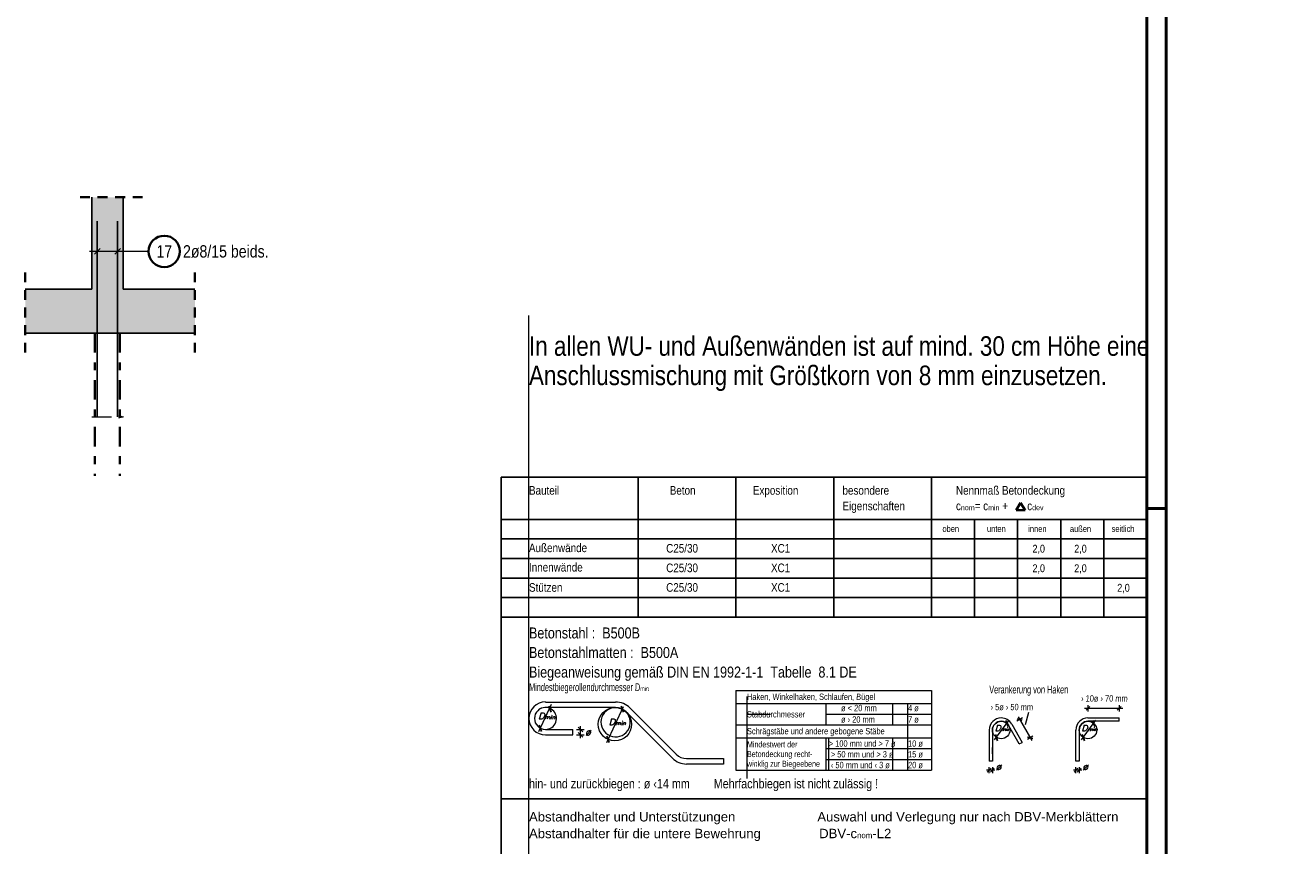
# Model space of a CAD drawing. Header units: millimetres. Extents: x -20 to 84, y 0 to 50.
# Tile 21 of 22: x 68 to 84, y 11 to 21. Entities that reach past the tile are written whole.
import ezdxf
from ezdxf.enums import TextEntityAlignment as Align

# ---------------------------------------------------------------- set-up
doc = ezdxf.new("R2010")
doc.units = ezdxf.units.MM
doc.linetypes.add('DASHDOT', pattern=[1, 0.5, -0.25, 0, -0.25])
doc.linetypes.add('HIDDEN', pattern=[0.375, 0.25, -0.125])
doc.layers.add('Schraffuren', color=7, linetype='Continuous', lineweight=20)
doc.styles.add('Arial', font='arial.ttf')
doc.styles.add('Arial Narrow', font='ARIALN.TTF')
doc.styles.add('Italic', font='Italic', dxfattribs={"width": 1.15})
doc.styles.add('msoutlook', font='msoutlook', dxfattribs={"width": 0.7, "oblique": 1.570796})

msp = doc.modelspace()

# ---------------------------------------------------------------- hatches: boundary and pattern name
at = {"layer": 'Schraffuren', "lineweight": 13, "true_color": 0xd7ffd7}
for points in [[(68.767221, 17.650879), (69.167221, 17.650879), (69.167221, 18.828129), (68.767221, 18.828129)], [(67.917659, 17.090894), (70.085271, 17.090894), (70.085271, 17.650879), (67.917659, 17.650879)]]:
    msp.add_hatch(color=254, dxfattribs=at).paths.add_polyline_path(points)

# ---------------------------------------------------------------- linework, layer by layer
at = {"color": 4, "linetype": 'Continuous', "lineweight": 50}
for p, q in [((82.5, 0), (82.5, 42.05)), ((82.25, 0.25), (82.25, 41.8))]:
    msp.add_line(p, q, dxfattribs=at)
at = {"color": 3, "linetype": 'Continuous', "lineweight": 25}
for p, q in [((82.25, 15.247881), (82.25, 19.448297)), ((74, 13.459069), (74, 15.247881)), ((74, 15.247881), (82.25, 15.247881)), ((75.75, 15.247881), (75.75, 13.459069)), ((77, 15.247881), (77, 13.459069)), ((78.25, 15.247881), (78.25, 13.459069)), ((79.5, 15.247881), (79.5, 13.459069)), ((82.25, 15.247881), (82.25, 13.459069)), ((74, 14.709069), (82.25, 14.709069)), ((80.05, 14.709069), (80.05, 13.459069)), ((80.6, 14.709069), (80.6, 13.459069)), ((81.15, 14.709069), (81.15, 13.459069)), ((81.7, 14.709069), (81.7, 13.459069)), ((82.25, 14.709069), (82.25, 13.459069)), ((74, 14.459069), (82.25, 14.459069)), ((74, 14.209069), (82.25, 14.209069)), ((74, 13.959069), (82.25, 13.959069)), ((74, 13.709069), (82.25, 13.709069)), ((74, 13.459069), (74, 8.465)), ((74, 13.459069), (82.25, 13.459069)), ((82.25, 8.465), (82.25, 13.459069)), ((74.636711, 12.244123), (74.607689, 12.323859)), ((75.561485, 12.243255), (75.532464, 12.32299)), ((81.474947, 12.270987), (81.522947, 12.318987)), ((81.872875, 12.270987), (81.920875, 12.318987)), ((80.448388, 12.140386), (80.477409, 12.06065)), ((80.593343, 12.159929), (80.658811, 12.141987)), ((81.557175, 12.140386), (81.586196, 12.06065)), ((74.48551, 12.078696), (74.514531, 11.998961)), ((75.041457, 11.994202), (74.981457, 12.054202)), ((75.041457, 11.924202), (74.981457, 11.984202)), ((75.351294, 11.937939), (75.380315, 11.858203)), ((80.315395, 11.960502), (80.344417, 11.880767)), ((80.726454, 11.92632), (80.791922, 11.908379)), ((81.424182, 11.960502), (81.453204, 11.880767)), ((80.259555, 11.528189), (80.211555, 11.480189)), ((80.253555, 11.480189), (80.301555, 11.528189)), ((81.368342, 11.528189), (81.320342, 11.480189)), ((81.362342, 11.480189), (81.410342, 11.528189)), ((74, 11.138194), (82.25, 11.138194))]:
    msp.add_line(p, q, dxfattribs=at)
at = {"color": 2, "linetype": 'HIDDEN', "lineweight": 35, "ltscale": 0.5}
for p, q in [((69.417221, 18.828129), (68.517221, 18.828129)), ((67.917659, 16.840894), (67.917659, 17.900894)), ((70.085271, 16.840894), (70.085271, 17.900894))]:
    msp.add_line(p, q, dxfattribs=at)
at = {"color": 3, "linetype": 'Continuous', "lineweight": 25, "ltscale": 0.5}
for p, q in [((68.837221, 16.020468), (68.837221, 18.520468)), ((69.097221, 16.020468), (69.097221, 18.520468)), ((68.801866, 18.099869), (68.872576, 18.170579)), ((69.061866, 18.099869), (69.132576, 18.170579))]:
    msp.add_line(p, q, dxfattribs=at)
at = {"color": 5, "linetype": 'Continuous', "lineweight": 18, "ltscale": 0.5}
for p, q in [((68.837221, 17.985224), (68.837221, 18.285224)), ((69.097221, 17.985224), (69.097221, 18.285224)), ((69.197221, 18.135224), (68.737221, 18.135224)), ((69.493271, 18.135224), (69.197221, 18.135224))]:
    msp.add_line(p, q, dxfattribs=at)
at = {"color": 9, "linetype": 'Continuous', "lineweight": 0}
for p, q in [((74.354747, 7.35), (74.354747, 17.315944)), ((77.139623, 12.444265), (77.139623, 12.356689)), ((77.139623, 12.356689), (77.139623, 12.081689)), ((79.198223, 11.504189), (79.198223, 12.356689)), ((77.139623, 12.219189), (77.440064, 12.219189)), ((77.139623, 12.081689), (77.139623, 11.397265)), ((78.185426, 11.504189), (78.185426, 11.916689))]:
    msp.add_line(p, q, dxfattribs=at)
at = {"color": 2, "linetype": 'DASHDOT', "lineweight": 35, "ltscale": 0.5}
for p, q in [((68.807221, 17.090882), (68.807221, 15.26452)), ((69.127221, 17.090882), (69.127221, 15.26452))]:
    msp.add_line(p, q, dxfattribs=at)
at = {"color": 9, "linetype": 'DASHDOT', "lineweight": 0, "ltscale": 0.5}
for p, q in [((68.767221, 16.020468), (69.167221, 16.020468)), ((69.107221, 16.036545), (69.167221, 16.020468)), ((69.167221, 16.020468), (69.107221, 16.004391))]:
    msp.add_line(p, q, dxfattribs=at)
at = {"color": 2, "linetype": 'Continuous', "lineweight": 35}
for p, q in [((80.579232, 14.825248), (80.637552, 14.920073)), ((80.637552, 14.920073), (80.695872, 14.825248)), ((80.695872, 14.825248), (80.579232, 14.825248))]:
    msp.add_line(p, q, dxfattribs=at)
at = {"color": 4, "linetype": 'Continuous', "lineweight": 50, "ltscale": 0.5}
msp.add_line((82.5, 14.85), (82.25, 14.85), dxfattribs=at)
at = {"color": 5, "linetype": 'Continuous', "lineweight": 18}
for p, q in [((77, 12.521689), (77, 11.504189)), ((77, 12.521689), (79.5, 12.521689)), ((79.5, 12.521689), (79.5, 11.504189)), ((74.480997, 11.999856), (74.642334, 12.345845)), ((74.565372, 12.374202), (75.462247, 12.374202)), ((75.462247, 12.304202), (74.565372, 12.304202)), ((75.347996, 11.856412), (75.563982, 12.319595)), ((76.236247, 11.706862), (75.644327, 12.298782)), ((77, 12.356689), (79.5, 12.356689)), ((78.14735, 12.356689), (78.14735, 12.081689)), ((79, 12.356689), (79, 12.081689)), ((81.454157, 12.294987), (81.944333, 12.294987)), ((81.498947, 12.334987), (81.498947, 12.254987)), ((81.896875, 12.334987), (81.896875, 12.254987)), ((76.186749, 11.657365), (75.59483, 12.249284)), ((78.14735, 12.219189), (79.5, 12.219189)), ((80.305391, 11.890211), (80.491962, 12.142565)), ((80.660831, 12.170761), (80.591323, 12.131155)), ((80.607498, 12.183564), (80.779908, 11.880987)), ((80.698275, 12.085377), (80.743941, 12.246551)), ((81.414178, 11.890211), (81.600749, 12.142565)), ((81.498947, 12.171031), (81.896875, 12.171031)), ((81.896875, 12.129031), (81.498947, 12.129031)), ((81.896875, 12.129031), (81.896875, 12.171031)), ((74.565372, 12.024202), (74.915372, 12.024202)), ((74.915372, 11.954202), (74.915372, 12.024202)), ((74.961457, 12.024202), (75.061457, 12.024202)), ((75.011457, 11.914202), (75.011457, 12.064202)), ((77, 12.081689), (79.5, 12.081689)), ((80.23566, 12.016531), (80.23566, 11.618603)), ((80.27766, 12.016531), (80.27766, 11.618603)), ((80.621017, 11.838619), (80.487906, 12.072227)), ((80.524397, 12.09302), (80.657509, 11.859412)), ((81.344447, 11.618603), (81.344447, 12.016531)), ((81.386447, 12.016531), (81.386447, 11.618603)), ((74.565372, 11.954202), (74.915372, 11.954202)), ((74.961457, 11.954202), (75.061457, 11.954202)), ((77, 11.916689), (79.5, 11.916689)), ((78.14735, 11.916689), (78.14735, 11.504189)), ((79, 11.916689), (79, 11.504189)), ((80.621017, 11.838619), (80.657509, 11.859412)), ((80.793942, 11.937153), (80.724434, 11.897547)), ((76.368829, 11.651945), (76.840505, 11.651945)), ((76.840505, 11.651945), (76.840505, 11.581945)), ((78.14735, 11.779189), (79.5, 11.779189)), ((80.27766, 11.712582), (80.27766, 11.792582)), ((76.840505, 11.581945), (76.368829, 11.581945)), ((77, 11.504189), (79.5, 11.504189)), ((78.14735, 11.641689), (79.5, 11.641689)), ((80.309555, 11.504189), (80.203555, 11.504189)), ((80.235555, 11.464189), (80.235555, 11.544189)), ((80.27766, 11.618603), (80.23566, 11.618603)), ((80.277555, 11.544189), (80.277555, 11.464189)), ((81.418342, 11.504189), (81.312342, 11.504189)), ((81.344342, 11.464189), (81.344342, 11.544189)), ((81.386447, 11.618603), (81.344447, 11.618603)), ((81.386342, 11.544189), (81.386342, 11.464189))]:
    msp.add_line(p, q, dxfattribs=at)
at = {"color": 2, "linetype": 'Continuous', "lineweight": 35, "ltscale": 0.5}
msp.add_circle((69.693271, 18.135224), 0.2, dxfattribs=at)
at = {"color": 5, "linetype": 'Continuous', "lineweight": 18}
for centre, radius in [((75.452998, 12.090662), 0.2125), ((80.39016, 12.016531), 0.112069), ((81.498947, 12.016531), 0.112068)]:
    msp.add_circle(centre, radius, dxfattribs=at)
for centre, radius, start, end in [((74.565372, 12.164827), 0.210625, 90, 270), ((74.565372, 12.164827), 0.140625, 90, 180), ((74.565372, 12.164827), 0.140625, 270, 119.6747369), ((75.462247, 12.116702), 0.2575, 45, 90), ((75.462247, 12.116702), 0.1875, 44.9997839, 90), ((74.565372, 12.164827), 0.140625, 180, 270), ((80.39016, 12.016531), 0.1545, 90, 180), ((80.39016, 12.016531), 0.1125, 90, 180), ((80.39016, 12.016531), 0.1545, 29.6747344, 90), ((80.39016, 12.016531), 0.1125, 29.674636, 90), ((81.498947, 12.016531), 0.1545, 90, 180), ((81.498947, 12.016531), 0.1125, 90, 180), ((76.368829, 11.839445), 0.2575, 225, 270), ((76.368829, 11.839445), 0.1875, 225.0002161, 270)]:
    msp.add_arc(centre, radius, start, end, dxfattribs=at)
at = {"color": 9, "linetype": 'Continuous', "lineweight": 0}
msp.add_arc((75.462247, 12.116702), 0.1875, 90, 44.9997839, dxfattribs=at)
at = {"layer": 'Schraffuren', "color": 3, "linetype": 'Continuous', "lineweight": 25}
for p, q in [((68.767221, 17.650879), (68.767221, 18.828129)), ((69.167221, 17.650879), (69.167221, 18.828129)), ((68.767221, 17.650879), (67.917659, 17.650879)), ((70.085271, 17.650879), (69.167221, 17.650879)), ((70.085271, 17.090894), (67.917659, 17.090894))]:
    msp.add_line(p, q, dxfattribs=at)

# ---------------------------------------------------------------- texts
at = {"color": 2, "lineweight": 35}
for s, height, style, p in [('Bauteil', 0.11, 'Arial Narrow', (74.354747, 15.025248)), ('Beton', 0.11, 'Arial Narrow', (76.154136, 15.025248)), ('Exposition', 0.11, 'Arial Narrow', (77.215807, 15.025248)), ('besondere', 0.11, 'Arial Narrow', (78.361283, 15.025248)), ('Nennmaß Betondeckung', 0.11, 'Arial Narrow', (79.811905, 15.025248)), ('Eigenschaften', 0.11, 'Arial Narrow', (78.361283, 14.825248)), ('Außenwände', 0.11, 'Arial Narrow', (74.354747, 14.290674)), ('C25/30', 0.11, 'Arial Narrow', (76.108002, 14.284594)), ('XC1', 0.11, 'Arial Narrow', (77.448032, 14.284594)), ('2,0', 0.1, 'Arial Narrow', (80.789655, 14.284594)), ('2,0', 0.1, 'Arial Narrow', (81.32313, 14.284594)), ('Innenwände', 0.11, 'Arial Narrow', (74.354747, 14.042747)), ('C25/30', 0.11, 'Arial Narrow', (76.108002, 14.034592)), ('XC1', 0.11, 'Arial Narrow', (77.448032, 14.034592)), ('2,0', 0.1, 'Arial Narrow', (80.789655, 14.034592)), ('2,0', 0.1, 'Arial Narrow', (81.32313, 14.034592)), ('Stützen', 0.11, 'Arial Narrow', (74.354747, 13.784592)), ('C25/30', 0.11, 'Arial Narrow', (76.108002, 13.784592)), ('XC1', 0.11, 'Arial Narrow', (77.448032, 13.784592)), ('2,0', 0.1, 'Arial Narrow', (81.87313, 13.784592)), ('Betonstahl :  B500B', 0.14, 'Arial Narrow', (74.354747, 13.187552)), ('Betonstahlmatten :  B500A', 0.14, 'Arial Narrow', (74.354747, 12.937552)), ('Biegeanweisung gemäß DIN EN 1992-1-1  Tabelle  8.1 DE', 0.14, 'Arial Narrow', (74.354747, 12.687552)), ('hin- und zurückbiegen : ø ‹14 mm        Mehrfachbiegen ist nicht zulässig !', 0.12, 'Arial Narrow', (74.354747, 11.271462)), ('Abstandhalter und Unterstützungen', 0.12, 'Arial', (74.354747, 10.848101)), ('Auswahl und Verlegung nur nach DBV-Merkblättern', 0.12, 'Arial', (78.039976, 10.848099))]:
    msp.add_text(s, height=height, dxfattribs=dict(at, style=style)).set_placement(p)
at = {"color": 3, "lineweight": 25, "style": 'Arial Narrow'}
for s, p in [('oben', (79.638932, 14.549243)), ('unten', (80.208225, 14.549243)), ('innen', (80.735123, 14.549243)), ('außen', (81.268078, 14.549243)), ('seitlich', (81.801033, 14.549243))]:
    msp.add_text(s, height=0.08, dxfattribs=at).set_placement(p)
at = {"color": 3, "lineweight": 25, "style": 'msoutlook', "oblique": 1.5707963, "width": 0.7}
for s, height, p in [('Haken, Winkelhaken, Schlaufen, Bügel', 0.081, (77.139623, 12.401688)), ('Verankerung von Haken', 0.1, (80.23566, 12.484105)), ('ø < 20 mm', 0.081, (78.342442, 12.257338)), ('4 ø', 0.081, (79.198223, 12.257338)), ('Stabdurchmesser', 0.081, (77.139623, 12.177517)), ('ø › 20 mm', 0.081, (78.342442, 12.111562)), ('7 ø', 0.081, (79.198224, 12.111562)), ('Schrägstäbe und andere gebogene Stäbe', 0.081, (77.139623, 11.961919)), ('Mindestwert der', 0.0775, (77.139623, 11.794651)), ('> 100 mm und > 7 ø', 0.081, (78.185426, 11.803905)), ('10 ø', 0.081, (79.198224, 11.803905)), ('Betondeckung recht-', 0.0775, (77.139623, 11.670651)), (' > 50 mm und > 3 ø', 0.081, (78.185426, 11.666405)), ('15 ø', 0.081, (79.198223, 11.666405)), ('winklig zur Biegeebene', 0.0775, (77.139623, 11.546651)), (' ‹ 50 mm und ‹ 3 ø', 0.081, (78.185426, 11.528905)), ('20 ø', 0.081, (79.198223, 11.528905))]:
    msp.add_text(s, height=height, dxfattribs=at).set_placement(p)
for s, p in [('› 10ø › 70 mm', (81.410124, 12.421255)), ('› 5ø › 50 mm', (80.253208, 12.310871))]:
    msp.add_text(s, height=0.081, dxfattribs=at).set_placement(p, align=Align.MIDDLE_LEFT)
at = {"color": 3, "lineweight": 25, "style": 'Italic', "width": 1.15}
for p in [(75.070918, 11.993556), (80.316807, 11.551131), (81.425594, 11.551131)]:
    msp.add_text('ø', height=0.081, dxfattribs=at).set_placement(p, align=Align.MIDDLE_LEFT)
at = {"color": 2, "lineweight": 35, "line_spacing_factor": 0.9}
for s, insert, char_height, attachment_point, style in [('17', (69.594046, 18.213974), 0.1575, 1, 'Arial Narrow'), ('2ø8/15 beids.', (69.933271, 18.213974), 0.1575, 1, 'Arial Narrow'), ('c{\\A1;\\H.6x;\\S^ nom;}= c{\\A1;\\H.6x;\\S^ min;} +       c{\\A1;\\H.6x;\\S^ dev;}', (79.811905, 14.825248), 0.11, 7, 'Arial Narrow'), ('Abstandhalter für die untere Bewehrung                DBV-c{\\A1;\\H.6x;\\S^ nom;}-L2', (74.354747, 10.598099), 0.12, 7, 'Arial')]:
    msp.add_mtext(s, dxfattribs=dict(at, insert=insert, char_height=char_height, attachment_point=attachment_point, style=style))
at = {"color": 4, "lineweight": 50, "insert": (74.354746, 16.349968), "char_height": 0.25, "attachment_point": 7, "line_spacing_factor": 0.9, "style": 'Arial Narrow'}
msp.add_mtext('In allen WU- und Außenwänden ist auf mind. 30 cm Höhe eine{\\P}Anschlussmischung mit Größtkorn von 8 mm einzusetzen.', dxfattribs=at)
at = {"color": 3, "lineweight": 25, "line_spacing_factor": 0.9}
for s, insert, char_height, attachment_point, style in [('Mindestbiegerollendurchmesser D{\\A1;\\H.6x;\\S^ min;}', (74.354747, 12.484105), 0.1, 7, 'msoutlook'), ('D{\\A1;\\H.6x;\\S^ min;}', (74.579098, 12.236759), 0.081, 2, 'Italic'), ('D{\\A1;\\H.6x;\\S^ min;}', (75.480235, 12.161066), 0.081, 2, 'Italic'), ('D{\\A1;\\H.6x;\\S^ min;}', (80.407648, 12.07899), 0.075, 2, 'Italic'), ('D{\\A1;\\H.6x;\\S^ min;}', (81.516186, 12.07899), 0.075, 2, 'Italic')]:
    msp.add_mtext(s, dxfattribs=dict(at, insert=insert, char_height=char_height, attachment_point=attachment_point, style=style))

doc.saveas('drawing.dxf')
